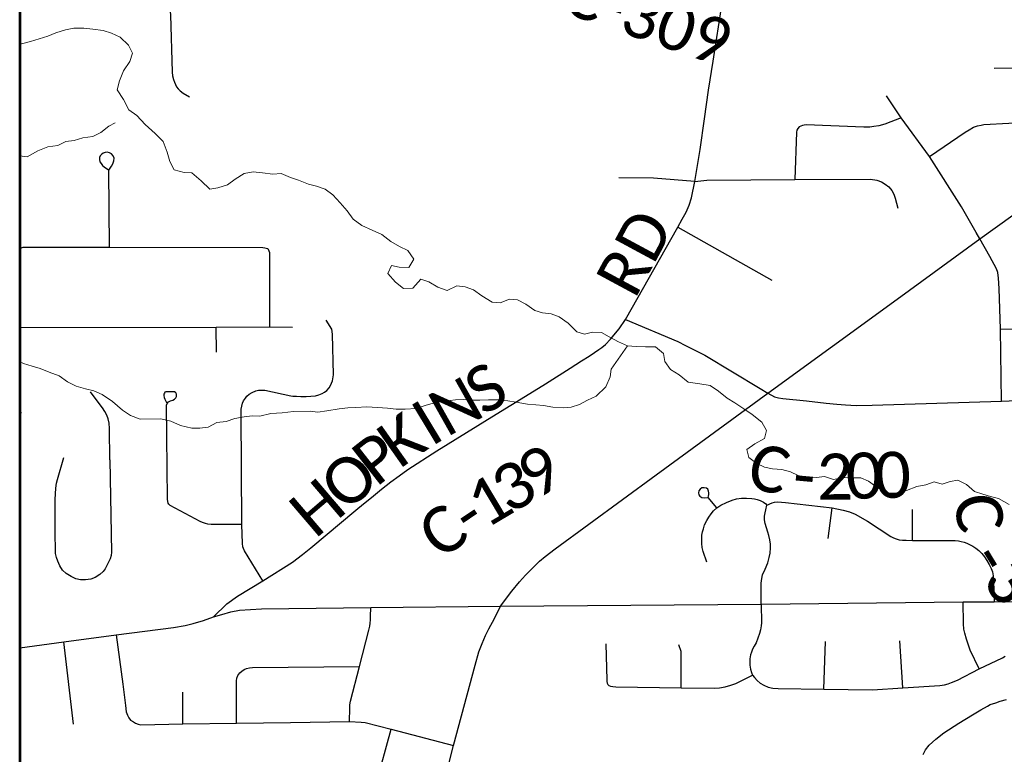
# Model space of a CAD drawing. Header units: feet. Extents: x 14.58 to 21.38, y 7.74 to 14.55.
# Tile 10 of 73: x 14.58 to 15.79, y 10.47 to 11.38. Entities that reach past the tile are written whole.
import ezdxf

# ---------------------------------------------------------------- set-up
doc = ezdxf.new("R2010")
doc.units = ezdxf.units.FT
doc.header["$LTSCALE"] = 20
doc.header["$MEASUREMENT"] = 0
for name, color, linetype, lineweight in [('GM_X_County_Road', 3, 'Continuous', 30), ('GM_X_County_Road_Text', 3, 'Continuous', 0), ('GM_X_Interstate_Route', 1, 'Continuous', 53), ('GM_X_Minor_River', 5, 'Continuous', 0), ('GM_X_State_Route', 1, 'Continuous', 30)]:
    doc.layers.add(name, color=color, linetype=linetype, lineweight=lineweight)
doc.layers.add('GM_X_Township_Road', color=252, linetype='Continuous', lineweight=30, true_color=0x696969)
doc.styles.add('Slanted Normal (0.14) Font 31', font='dgn031.shx', dxfattribs={"height": 0.14})

msp = doc.modelspace()

# ---------------------------------------------------------------- linework, layer by layer
at = {"layer": 'GM_X_County_Road', "flags": 128}
for points in [[(14.8157, 10.6433), (14.8318, 10.6595), (14.8449, 10.669), (14.8761, 10.6876), (14.9126, 10.7107), (14.9251, 10.7201), (14.9355, 10.7283), (14.9906, 10.7749), (15.0001, 10.7826), (15.0101, 10.7905), (15.0224, 10.8007), (15.0336, 10.8097), (15.0439, 10.8172), (15.0546, 10.8248), (15.0903, 10.8477), (15.1633, 10.8929), (15.1994, 10.9154), (15.2241, 10.9305), (15.2546, 10.9497), (15.2686, 10.9587), (15.2777, 10.9645), (15.2845, 10.9689), (15.2897, 10.9726), (15.2936, 10.9752), (15.2978, 10.979), (15.3043, 10.9854), (15.3148, 10.9981), (15.3225, 11.0095), (15.3872, 11.1235), (15.3924, 11.1332), (15.3972, 11.1419), (15.4008, 11.1504), (15.4038, 11.1595), (15.4079, 11.1796), (15.4143, 11.2191), (15.4197, 11.257), (15.4246, 11.2923), (15.4306, 11.328), (15.4379, 11.3753), (15.4444, 11.4185)], [(15.3225, 11.0095), (15.3869, 10.9824), (15.3965, 10.9778), (15.408, 10.9719), (15.4204, 10.9656), (15.4883, 10.9246), (15.4976, 10.9189)], [(15.4976, 10.9189), (15.506, 10.9146), (15.5109, 10.9132), (15.5164, 10.9124), (15.5455, 10.9093), (15.5697, 10.9067), (15.5829, 10.9052), (15.5934, 10.9044), (15.6063, 10.9038), (15.6261, 10.904), (15.7854, 10.9092), (15.8418, 10.9116)], [(15.1686, 10.6565), (15.4896, 10.6592), (15.7381, 10.6619), (15.7763, 10.662), (15.9404, 10.6646), (16.0825, 10.6648), (16.2614, 10.6662)], [(14.577, 10.6053), (14.6312, 10.6128), (14.6959, 10.6211), (14.7661, 10.6302), (14.7806, 10.6329), (14.7906, 10.6353), (14.803, 10.6388), (14.8157, 10.6433), (14.8256, 10.6464), (14.8367, 10.6495), (14.8477, 10.6517), (14.8747, 10.6531), (15.0091, 10.6548), (15.1686, 10.6565)]]:
    msp.add_lwpolyline(points, dxfattribs=at)
at = {"layer": 'GM_X_Interstate_Route', "flags": 128}
msp.add_lwpolyline([(14.577, 11.6527), (14.577, 7.7517)], dxfattribs=at)
at = {"layer": 'GM_X_Minor_River', "flags": 128}
for points in [[(15.0558, 11.0737), (15.062, 11.0841), (15.0547, 11.0946), (15.0444, 11.0994), (15.0337, 11.1057), (15.0226, 11.1143), (15.0107, 11.1198), (14.9981, 11.1253), (14.9874, 11.1332), (14.9801, 11.1433), (14.9716, 11.1534), (14.9623, 11.1632), (14.9528, 11.1703), (14.9421, 11.1739), (14.9326, 11.1764), (14.92, 11.1812), (14.9101, 11.1845), (14.8987, 11.1896), (14.8885, 11.1887), (14.8759, 11.1904), (14.8642, 11.1914), (14.8532, 11.1894), (14.8423, 11.1824), (14.8326, 11.1754), (14.8209, 11.1718), (14.8111, 11.1702), (14.8003, 11.1803), (14.7888, 11.1903), (14.7793, 11.1906), (14.7671, 11.1938), (14.7617, 11.2044), (14.7585, 11.2157), (14.7534, 11.229), (14.7437, 11.2387), (14.7314, 11.2499), (14.721, 11.2608), (14.7111, 11.2679), (14.7048, 11.2807), (14.6971, 11.2927), (14.6999, 11.3038), (14.7047, 11.316), (14.7124, 11.3275), (14.7157, 11.3378), (14.711, 11.3476), (14.7006, 11.3573), (14.6899, 11.3625), (14.6797, 11.3658), (14.6671, 11.3671), (14.6561, 11.3685), (14.6436, 11.3683), (14.6334, 11.3666), (14.6214, 11.3627), (14.6116, 11.3587), (14.601, 11.3552), (14.5901, 11.352), (14.5791, 11.3492), (14.577, 11.349)], [(14.577, 11.2112), (14.5862, 11.2099), (14.5993, 11.2173), (14.6114, 11.2224), (14.6239, 11.2241), (14.6336, 11.2288), (14.6442, 11.2301), (14.6548, 11.2333), (14.6669, 11.235), (14.677, 11.24), (14.6868, 11.2478), (14.6943, 11.2517)], [(15.7948, 10.7816), (15.7818, 10.789), (15.7719, 10.7915), (15.7624, 10.7944), (15.7521, 10.7977), (15.7425, 10.8066), (15.7318, 10.8118), (15.722, 10.8102), (15.7122, 10.807), (15.7027, 10.8099), (15.6921, 10.8059), (15.6812, 10.8039), (15.6684, 10.7991), (15.6559, 10.7959), (15.6453, 10.7962), (15.6335, 10.8021), (15.6216, 10.8106), (15.6121, 10.8147), (15.6018, 10.8145), (15.5905, 10.8151), (15.5784, 10.8127), (15.5677, 10.8163), (15.5575, 10.815), (15.5473, 10.8145), (15.5351, 10.8174), (15.5256, 10.8222), (15.5149, 10.8247), (15.5035, 10.8257), (15.4937, 10.8278), (15.4841, 10.8322), (15.4742, 10.8397), (15.4721, 10.8495), (15.4819, 10.8565), (15.4935, 10.8631), (15.496, 10.873), (15.4905, 10.8832), (15.4783, 10.8925), (15.4683, 10.8996), (15.4572, 10.907), (15.4477, 10.9126), (15.4369, 10.9215), (15.4266, 10.9282), (15.4141, 10.9303), (15.3996, 10.9324), (15.3885, 10.9414), (15.3778, 10.948), (15.3712, 10.9578), (15.3692, 10.9677), (15.3596, 10.9759), (15.3471, 10.9761), (15.3357, 10.9763), (15.3251, 10.9773), (15.314, 10.9821), (15.3025, 10.9884), (15.293, 10.9936), (15.282, 10.9942), (15.2722, 10.9914), (15.2627, 10.9943), (15.2519, 11.0051), (15.2408, 11.0129), (15.2313, 11.0166), (15.2206, 11.018), (15.2111, 11.0209), (15.2, 11.0287), (15.1897, 11.0339), (15.1799, 11.0345), (15.1682, 11.0301), (15.1583, 11.0311), (15.1457, 11.0389), (15.1354, 11.046), (15.1251, 11.05), (15.1148, 11.051), (15.1032, 11.0455), (15.0917, 11.0496), (15.0806, 11.0562), (15.0707, 11.0595), (15.0607, 11.0484), (15.0493, 11.0478), (15.0394, 11.0557), (15.0301, 11.0665), (15.0345, 11.0761), (15.044, 11.0743), (15.0558, 11.0737)], [(15.3251, 10.9773), (15.305, 10.9485), (15.3037, 10.939), (15.2982, 10.9268), (15.2866, 10.9152), (15.2757, 10.9101), (15.2659, 10.9051), (15.2558, 10.9015), (15.2459, 10.901), (15.233, 10.9016), (15.2216, 10.9037), (15.2121, 10.9047), (15.2019, 10.9053), (15.1879, 10.9078), (15.1776, 10.9095), (15.1673, 10.9109), (15.1541, 10.9107), (15.1435, 10.9102), (15.134, 10.9104), (15.1238, 10.911), (15.1132, 10.9105), (15.0996, 10.9092), (15.0875, 10.9071), (15.0773, 10.9043), (15.0648, 10.8999), (15.0512, 10.899), (15.0402, 10.8992), (15.0296, 10.9006), (15.0175, 10.9012), (15.0042, 10.9021), (14.9906, 10.9012), (14.9807, 10.901), (14.9701, 10.8997), (14.955, 10.8973), (14.9441, 10.8956), (14.9346, 10.8966), (14.9141, 10.8963), (14.9001, 10.8946), (14.8861, 10.894), (14.8725, 10.8904), (14.8631, 10.891), (14.8532, 10.8897), (14.8419, 10.8877), (14.831, 10.8841), (14.8196, 10.8828), (14.8091, 10.877), (14.7985, 10.8757), (14.7887, 10.8759), (14.775, 10.8791), (14.7628, 10.8843), (14.7506, 10.8872), (14.7252, 10.8868), (14.7134, 10.8916), (14.7035, 10.8979), (14.6912, 10.9087), (14.6785, 10.9173), (14.6683, 10.9217), (14.658, 10.9242), (14.6466, 10.9275), (14.6359, 10.933), (14.6255, 10.9401), (14.6133, 10.9448), (14.6023, 10.9492), (14.5924, 10.9521), (14.5817, 10.9554), (14.577, 10.9577)]]:
    msp.add_lwpolyline(points, dxfattribs=at)
at = {"layer": 'GM_X_State_Route', "flags": 128}
msp.add_lwpolyline([(15.0905, 10.4033), (15.111, 10.4848), (15.1374, 10.5839), (15.1422, 10.6003), (15.146, 10.6104), (15.1502, 10.6205), (15.1543, 10.6286), (15.1613, 10.6413), (15.1686, 10.6565), (15.1825, 10.675), (15.1923, 10.6865), (15.1995, 10.6946), (15.2098, 10.705), (15.2169, 10.712), (15.2238, 10.7177), (15.236, 10.7273), (15.3603, 10.8183), (15.4976, 10.9189), (15.6569, 11.0348), (15.7589, 11.1091), (15.8398, 11.1675)], dxfattribs=at)
at = {"layer": 'GM_X_Township_Road'}
for p, q in [((15.3872, 11.1235), (15.5028, 11.0582)), ((14.5776, 11.0972), (14.577, 11.0961)), ((14.819, 10.9696), (14.8188, 11.0002)), ((14.577, 10.8945), (14.5792, 10.895)), ((15.5721, 10.7399), (15.577, 10.7777)), ((15.6757, 10.7376), (15.6757, 10.7758)), ((14.643, 10.5114), (14.6312, 10.6128)), ((15.5668, 10.5543), (15.5688, 10.6132)), ((15.6641, 10.5558), (15.6603, 10.6139)), ((14.7779, 10.5116), (14.7777, 10.5508))]:
    msp.add_line(p, q, dxfattribs=at)
at = {"layer": 'GM_X_Township_Road', "flags": 128}
for points in [[(14.72, 11.4246), (14.7299, 11.4207), (14.7471, 11.4112), (14.7507, 11.4089), (14.7537, 11.4063), (14.7567, 11.4033), (14.7589, 11.4002), (14.7607, 11.3964), (14.7619, 11.3921), (14.7627, 11.3851), (14.7647, 11.3142), (14.7651, 11.3097), (14.7662, 11.3054), (14.7675, 11.3018), (14.7686, 11.299), (14.77, 11.2963), (14.772, 11.2938), (14.7745, 11.2912), (14.7782, 11.2885), (14.7859, 11.2841)], [(15.8841, 11.3191), (15.8316, 11.3194), (15.7762, 11.3189)], [(15.7589, 11.1091), (15.7543, 11.1169), (15.7361, 11.1483), (15.6969, 11.2103), (15.6617, 11.2582), (15.644, 11.285)], [(15.6617, 11.2582), (15.6417, 11.2502), (15.6342, 11.2483), (15.6282, 11.2472), (15.6232, 11.2466), (15.6161, 11.2465), (15.5449, 11.2493), (15.5425, 11.249), (15.5403, 11.2484), (15.5384, 11.2478), (15.5365, 11.2468), (15.5348, 11.2448), (15.5335, 11.2429), (15.533, 11.2403), (15.5309, 11.182)], [(15.6969, 11.2103), (15.7408, 11.2405), (15.7457, 11.2434), (15.7511, 11.2464), (15.7559, 11.248), (15.7602, 11.2491), (15.7638, 11.2497), (15.7943, 11.2513), (15.8207, 11.2518), (15.8239, 11.2525), (15.827, 11.2535), (15.8295, 11.2553)], [(14.6876, 11.0987), (14.6866, 11.1937), (14.6883, 11.1959), (14.6899, 11.1984), (14.6917, 11.2014), (14.6928, 11.2051), (14.6931, 11.2085), (14.6919, 11.2114), (14.6898, 11.2136), (14.6873, 11.215), (14.6845, 11.2156), (14.682, 11.2153), (14.6798, 11.2146), (14.6779, 11.2134), (14.6761, 11.2114), (14.6753, 11.209), (14.6752, 11.2068), (14.6758, 11.2039), (14.6771, 11.2016), (14.679, 11.1994), (14.681, 11.1976), (14.6862, 11.194)], [(15.4079, 11.1796), (15.3569, 11.1839), (15.3143, 11.184)], [(15.4079, 11.1796), (15.4228, 11.1811), (15.5309, 11.182), (15.624, 11.1825), (15.6318, 11.1814), (15.6378, 11.1793), (15.6423, 11.1765), (15.6468, 11.1729), (15.6502, 11.1686), (15.6528, 11.1639), (15.6546, 11.159), (15.6578, 11.1468)], [(15.7854, 10.9092), (15.7841, 10.9978), (15.7824, 11.0477), (15.7818, 11.0607), (15.7808, 11.0677), (15.7792, 11.072), (15.771, 11.0872), (15.7589, 11.1091)], [(15.7841, 10.9978), (15.8366, 10.9987), (15.8392, 10.999), (15.8419, 10.9994), (15.8445, 11.0003), (15.8475, 11.0017), (15.8504, 11.0032), (15.8532, 11.005), (15.8562, 11.0073), (15.9127, 11.0706), (15.915, 11.0736), (15.9167, 11.0762), (15.9185, 11.0801), (15.9199, 11.084), (15.9211, 11.0883), (15.922, 11.0934), (15.9232, 11.1088)], [(14.5776, 11.0972), (14.5787, 11.0978), (14.5798, 11.0983), (14.5814, 11.0986), (14.6876, 11.0987), (14.8763, 11.0985), (14.8788, 11.098), (14.8805, 11.0976), (14.8818, 11.0969)], [(14.8848, 11.0007), (14.8848, 11.0916), (14.8842, 11.0937), (14.8831, 11.0957), (14.8818, 11.0969)], [(14.8526, 10.9093), (14.8548, 10.9128), (14.8567, 10.9152), (14.8592, 10.9175), (14.8631, 10.9198), (14.8674, 10.9218), (14.8707, 10.9226), (14.8747, 10.9228), (14.8788, 10.9225), (14.9105, 10.9157), (14.9131, 10.9154), (14.9175, 10.9152), (14.9231, 10.9149), (14.9296, 10.915), (14.9355, 10.9152), (14.9409, 10.9158), (14.9451, 10.9168), (14.9491, 10.9184), (14.9521, 10.9202), (14.9549, 10.9224), (14.9577, 10.9253), (14.9597, 10.9282), (14.9608, 10.9313), (14.9619, 10.9343), (14.9631, 10.9416), (14.9621, 10.9915), (14.9611, 10.9977), (14.9543, 11.0089)], [(14.577, 10.9999), (14.8188, 11.0002), (14.8848, 11.0007), (14.9128, 11.0001)], [(14.6879, 10.8368), (14.6874, 10.8753), (14.687, 10.8819), (14.6857, 10.8873), (14.6841, 10.892), (14.6816, 10.8965), (14.6789, 10.9007), (14.6762, 10.9044), (14.6643, 10.9206)], [(14.8503, 10.757), (14.8186, 10.7571), (14.8125, 10.7573), (14.8086, 10.7577), (14.8055, 10.7583), (14.8021, 10.7595), (14.7991, 10.761), (14.7623, 10.7806), (14.7606, 10.782), (14.7597, 10.7836), (14.7591, 10.7855), (14.759, 10.7882), (14.7578, 10.9042), (14.7584, 10.9063), (14.7603, 10.9081), (14.7625, 10.9093), (14.7653, 10.9104), (14.7677, 10.9115), (14.7691, 10.913), (14.7699, 10.915), (14.7699, 10.9178), (14.769, 10.9195), (14.7675, 10.9205), (14.7652, 10.9206), (14.7567, 10.9206), (14.7558, 10.92), (14.755, 10.919), (14.7544, 10.9176), (14.7543, 10.9159), (14.7549, 10.9137), (14.7556, 10.9115), (14.758, 10.9067)], [(14.8761, 10.6876), (14.8536, 10.7246), (14.8523, 10.7274), (14.8516, 10.7297), (14.8511, 10.7336), (14.8503, 10.757), (14.8496, 10.8942), (14.8497, 10.8991), (14.8504, 10.9029), (14.8512, 10.9066), (14.8526, 10.9093)], [(14.6879, 10.8368), (14.69, 10.7232), (14.6896, 10.7188), (14.6882, 10.7149), (14.6852, 10.7081), (14.6823, 10.7027), (14.6795, 10.6991), (14.6757, 10.6954), (14.67, 10.6919), (14.6647, 10.69), (14.6581, 10.6889), (14.6516, 10.689), (14.6462, 10.6904), (14.6402, 10.693), (14.6343, 10.6966), (14.6297, 10.7009), (14.6263, 10.7063), (14.6238, 10.7118), (14.6221, 10.7167), (14.6212, 10.7216), (14.6208, 10.7502), (14.6208, 10.7879), (14.6214, 10.8021), (14.6224, 10.8082), (14.6233, 10.8125), (14.6312, 10.8398)], [(15.4349, 10.7776), (15.4243, 10.7903), (15.4246, 10.7921), (15.4252, 10.794), (15.4252, 10.7962), (15.4248, 10.7982), (15.4239, 10.8005), (15.4221, 10.8018), (15.4194, 10.8025), (15.4167, 10.8022), (15.4144, 10.8008), (15.4129, 10.7988), (15.4125, 10.7961), (15.4127, 10.7936), (15.4142, 10.7922), (15.4165, 10.7906), (15.4201, 10.7899), (15.4237, 10.7903)], [(15.4228, 10.7109), (15.418, 10.7237), (15.417, 10.729), (15.4165, 10.7337), (15.4165, 10.7393), (15.4167, 10.7441), (15.4174, 10.7482), (15.4184, 10.7518), (15.42, 10.7567), (15.4225, 10.762), (15.4251, 10.7663), (15.428, 10.7703), (15.431, 10.774), (15.4349, 10.7776), (15.44, 10.7809), (15.4468, 10.7844), (15.4537, 10.7872), (15.4594, 10.7886), (15.4654, 10.7894), (15.4717, 10.7896), (15.4781, 10.7893), (15.4814, 10.7888), (15.4848, 10.7881), (15.4884, 10.7869), (15.4924, 10.7847), (15.4952, 10.7827), (15.4967, 10.7809)], [(15.4896, 10.6592), (15.4895, 10.6848), (15.4902, 10.6907), (15.4914, 10.6952), (15.4944, 10.702), (15.4977, 10.7101), (15.4996, 10.7167), (15.5005, 10.7217), (15.5009, 10.7283), (15.501, 10.733), (15.5004, 10.7383), (15.4991, 10.7436), (15.4978, 10.7476), (15.4944, 10.7582), (15.4937, 10.7629), (15.4938, 10.7674), (15.4943, 10.7717), (15.4953, 10.7752), (15.4967, 10.7809), (15.5031, 10.7837), (15.5061, 10.7845), (15.5096, 10.785), (15.5194, 10.7842), (15.577, 10.7777), (15.5905, 10.775), (15.5984, 10.7726), (15.6053, 10.7699), (15.6205, 10.7611), (15.649, 10.7425), (15.6524, 10.7407), (15.6557, 10.7394), (15.6594, 10.7383), (15.6634, 10.7377), (15.668, 10.7377), (15.6757, 10.7376), (15.7282, 10.7373), (15.7325, 10.7369), (15.7357, 10.7362), (15.7394, 10.7353), (15.7427, 10.7341), (15.7461, 10.7325), (15.75, 10.7306), (15.7539, 10.7281), (15.7574, 10.7252), (15.761, 10.7216), (15.7644, 10.7174), (15.7675, 10.7127), (15.7702, 10.7078), (15.7725, 10.703), (15.7742, 10.6988), (15.775, 10.694), (15.7756, 10.6877), (15.7763, 10.662)], [(14.9828, 10.5145), (14.9832, 10.531), (14.9834, 10.5351), (14.984, 10.5394), (14.995, 10.5821), (15.0067, 10.6272), (15.008, 10.632), (15.0084, 10.6355), (15.0087, 10.6396), (15.0089, 10.6439), (15.0091, 10.6548)], [(15.4896, 10.6592), (15.4899, 10.6362), (15.4895, 10.6324), (15.4888, 10.6275), (15.4877, 10.6229), (15.4833, 10.6114), (15.481, 10.6072), (15.479, 10.6035), (15.4776, 10.6), (15.4765, 10.5965), (15.4757, 10.5919), (15.4755, 10.588), (15.4757, 10.5837), (15.4765, 10.579), (15.4776, 10.575), (15.4791, 10.5714), (15.4812, 10.5686), (15.4847, 10.5652), (15.4884, 10.5618), (15.4928, 10.5591), (15.4981, 10.5569), (15.504, 10.5555), (15.5104, 10.5551), (15.5668, 10.5543), (15.6266, 10.5534), (15.6641, 10.5558), (15.7095, 10.559), (15.7151, 10.5598), (15.7197, 10.561), (15.7239, 10.5624), (15.7314, 10.5655), (15.7578, 10.5793), (15.7867, 10.5928), (15.7899, 10.5948)], [(15.7578, 10.5793), (15.747, 10.6023), (15.7442, 10.6097), (15.7423, 10.6159), (15.7403, 10.6232), (15.7392, 10.6283), (15.7385, 10.6346), (15.7381, 10.6619)], [(14.6959, 10.6211), (14.7038, 10.5605), (14.7073, 10.5344), (14.7082, 10.5265), (14.7097, 10.5222), (14.7113, 10.5189), (14.7135, 10.5162), (14.7169, 10.5139), (14.7194, 10.5125), (14.7227, 10.5113), (14.7259, 10.5106), (14.7779, 10.5116), (14.8439, 10.5123), (14.9103, 10.5132), (14.9828, 10.5145), (14.9971, 10.5138), (15.0023, 10.5131), (15.0341, 10.5049), (15.111, 10.4848)], [(15.2984, 10.61), (15.2997, 10.5656), (15.2996, 10.5636), (15.2999, 10.5616), (15.3007, 10.5601), (15.3021, 10.559), (15.3043, 10.558), (15.3069, 10.5575), (15.3108, 10.5573), (15.391, 10.5561), (15.4319, 10.5554), (15.4381, 10.5559), (15.4452, 10.5572), (15.4523, 10.5591), (15.4586, 10.5615), (15.4667, 10.5653), (15.4791, 10.5714)], [(15.391, 10.5561), (15.3913, 10.6009), (15.3881, 10.609)], [(14.8439, 10.5123), (14.8437, 10.5645), (14.8442, 10.5677), (14.8456, 10.5711), (14.8479, 10.5744), (14.8504, 10.5764), (14.8531, 10.5784), (14.8563, 10.5796), (14.8597, 10.5807), (14.8637, 10.5811), (14.995, 10.5821)], [(15.6889, 10.4737), (15.6917, 10.4795), (15.6962, 10.4854), (15.7044, 10.4926), (15.7143, 10.5004), (15.7328, 10.5124), (15.7497, 10.5227), (15.7598, 10.529), (15.768, 10.5336), (15.7714, 10.5353), (15.7785, 10.5377), (15.7839, 10.5394), (15.7915, 10.5417)], [(14.9802, 10.2407), (14.9805, 10.2595), (14.9811, 10.2681), (14.9824, 10.2774), (15.0014, 10.3775), (15.0158, 10.4379), (15.0341, 10.5049)]]:
    msp.add_lwpolyline(points, dxfattribs=at)

# ---------------------------------------------------------------- texts
at = {"layer": 'GM_X_County_Road_Text', "char_height": 0.056818, "attachment_point": 7, "line_spacing_factor": 0.8, "style": 'Slanted Normal (0.14) Font 31'}
for s, insert, rotation in [('{\\fCalibri Light|b0|i0|c0|p34;\\C256;C-309}', (15.2421, 11.3883), 340.9565), ('{\\fCalibri Light|b0|i0|c0|p34;\\C256;RD}', (15.334, 11.0335), 61.6659), ('{\\fCalibri Light|b0|i0|c0|p34;\\C256;S}', (15.1482, 10.89), 31.2795), ('{\\fCalibri Light|b0|i0|c0|p34;\\C256;N}', (15.1024, 10.8641), 29.4155), ('{\\fCalibri Light|b0|i0|c0|p34;\\C256;I}', (15.0833, 10.8525), 31.1846), ('{\\fCalibri Light|b0|i0|c0|p34;\\C256;K}', (15.0444, 10.825), 35.1138), ('{\\fCalibri Light|b0|i0|c0|p34;\\C256;P}', (15.0156, 10.8024), 38.0684), ('{\\fCalibri Light|b0|i0|c0|p34;\\C256;9}', (15.212, 10.7869), 30.9659), ('{\\fCalibri Light|b0|i0|c0|p34;\\C256;C}', (15.4696, 10.8032), 346.154), ('{\\fCalibri Light|b0|i0|c0|p34;\\C256;0}', (15.5945, 10.7878), 1.4066), ('{\\fCalibri Light|b0|i0|c0|p34;\\C256;0}', (15.6298, 10.7887), 1.608), ('{\\fCalibri Light|b0|i0|c0|p34;\\C256;O}', (14.9784, 10.771), 40.1801), ('{\\fCalibri Light|b0|i0|c0|p34;\\C256;2}', (15.5583, 10.7875), 0.5205), ('{\\fCalibri Light|b0|i0|c0|p34;\\C256;3}', (15.1796, 10.7686), 29.3705), ('{\\fCalibri Light|b0|i0|c0|p34;\\C256;H}', (14.9405, 10.7386), 40.5057), ('{\\fCalibri Light|b0|i0|c0|p34;\\C256;1}', (15.1503, 10.7511), 30.8094), ('{\\fCalibri Light|b0|i0|c0|p34;\\C256;-}', (15.5268, 10.79), 354.6958), ('{\\fCalibri Light|b0|i0|c0|p34;\\C256;C}', (15.7261, 10.7909), 277.7989), ('{\\fCalibri Light|b0|i0|c0|p34;\\C256;C}', (15.0954, 10.7124), 35.7169), ('{\\fCalibri Light|b0|i0|c0|p34;\\C256;-}', (15.1324, 10.7391), 33.8568), ('{\\fCalibri Light|b0|i0|c0|p34;\\C256;-}', (15.7433, 10.7139), 301.1024), ('{\\fCalibri Light|b0|i0|c0|p34;\\C256;3}', (15.7596, 10.6876), 306.5123)]:
    msp.add_mtext(s, dxfattribs=dict(at, insert=insert, rotation=rotation))

doc.saveas('drawing.dxf')
